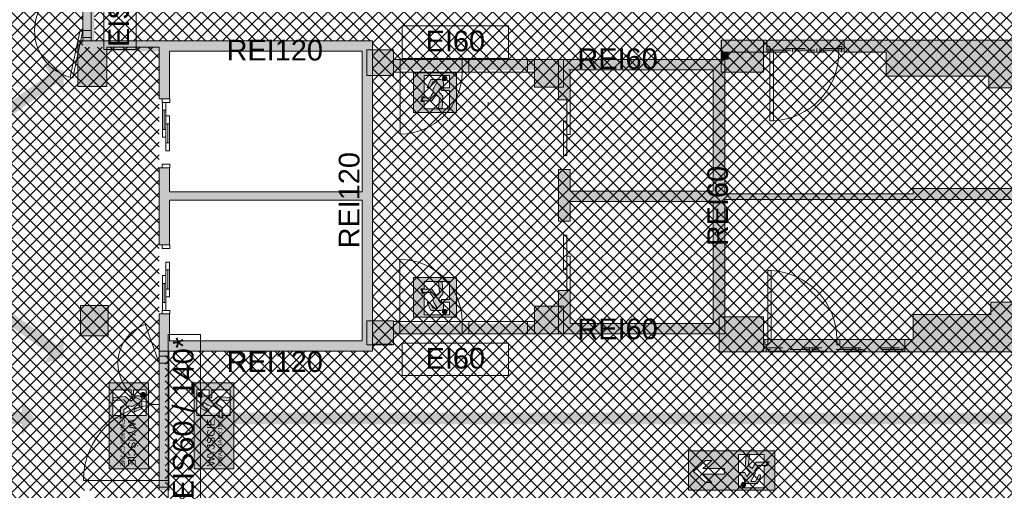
# Paper-space layout 'AP-08 STREFY POŻAROWE I EWAKUACJA - PIĘTRO 6' of a CAD drawing. Header units: millimetres. Extents: x 0 to 594, y 0 to 450.
# Tile 7 of 14: x 195 to 338, y 202 to 270. Entities that reach past the tile are written whole.
import ezdxf
from ezdxf.xclip import XClip

# ---------------------------------------------------------------- set-up
doc = ezdxf.new("R2010")
doc.units = ezdxf.units.MM
doc.header["$MEASUREMENT"] = 0
doc.header["$XCLIPFRAME"] = 0
doc.linetypes.add('PRZERYWANA', pattern=[5.64444, 2.82222, -2.82222])
for name, color, linetype, lineweight, true_color in [('A_ewakuacja_Nr_pióra__104', 7, 'Continuous', 5, 0x006532), ('A_ewakuacja_Nr_pióra__141', 7, 'Continuous', 5, 0xf2f7f7), ('A_podkład_Nr_pióra__254', 7, 'Continuous', 5, 0xfdfdfd), ('A_ppoż proj_Nr_pióra__104', 7, 'Continuous', 5, 0x006532), ('A_ppoż proj_Nr_pióra__31', 7, 'Continuous', 5, 0xfecb65), ('A_ppoż proj_Nr_pióra__71', 7, 'Continuous', 5, 0xcbfe65)]:
    doc.layers.add(name, color=color, linetype=linetype, lineweight=lineweight, true_color=true_color)
for name, color, linetype, lineweight in [('A_ewakuacja_Nr_pióra__4', 94, 'Continuous', 18), ('A_podkład_Nr_pióra__2', 8, 'Continuous', 13), ('A_ppoż proj_Nr_pióra__1', 7, 'Continuous', 20), ('A_ppoż proj_Nr_pióra__3', 30, 'Continuous', 13), ('A_ppoż proj_Nr_pióra__4', 94, 'Continuous', 18), ('A_ppoż proj_Nr_pióra__81', 2, 'Continuous', 5)]:
    doc.layers.add(name, color=color, linetype=linetype, lineweight=lineweight)
doc.layers.add('A_podrys', color=7, linetype='Continuous')
doc.styles.add('STYL_AUTOMATYCZNY_1', font='arial.ttf')
pattern_1 = [(45, (-1569.2778, -182.9554), (-0.9192388, 0.9192388), []), (135, (-1569.2778, -182.9554), (0.9192388, 0.9192388), [])]

# ---------------------------------------------------------------- blocks, each defined once
blk = doc.blocks.new('Rysunek_1_1', base_point=(-1569.28, -182.96))
at = {"layer": 'A_ewakuacja_Nr_pióra__104', "linetype": 'Continuous', "lineweight": 0, "true_color": 0x004c26}
h = blk.add_hatch(color=118, dxfattribs=at)
h.paths.add_polyline_path([(258.43, 262.23), (252.18, 262.23), (252.18, 256.48), (258.43, 256.48)])
h.paths.add_polyline_path([(256.23, 259.67), (257.42, 259.67), (257.42, 257.04), (253.71, 257.04), (253.71, 258.09), (253.27, 258.09), (253.45, 258.75), (253.71, 258.75), (253.71, 261.87), (257.43, 261.87), (257.43, 260.05), (256.54, 260.05), (256.54, 260.85, 0.414214), (256.13, 261.26), (254.7, 261.26), (254.19, 260.11), (254.59, 260.11), (254.98, 260.94), (255.64, 260.94), (255.15, 260.09), (255.05, 259.92, 0.230447), (255.09, 259.42), (254.54, 258.64), (253.55, 258.64), (253.42, 258.17), (254.85, 258.17), (255.45, 259.07), (255.97, 258.62), (255.83, 257.08), (256.32, 257.08), (256.45, 258.84), (255.77, 259.64), (256.23, 260.27)], flags=0)
for points in [[(256.61, 261.73, 1), (256.82, 261.11, 1)], [(256.61, 227.29, 1), (256.82, 227.91, 1)], [(213.28, 215.44, 1), (212.66, 215.65, 1)], [(220.89, 215.44, 1), (221.52, 215.65, 1)], [(300.33, 202.34, 1), (299.74, 202.63, 1)]]:
    blk.add_hatch(color=118, dxfattribs=at).paths.add_polyline_path(points)
h = blk.add_hatch(color=118, dxfattribs=at)
h.paths.add_polyline_path([(258.43, 226.79), (258.43, 232.54), (252.18, 232.54), (252.18, 226.79)])
h.paths.add_polyline_path([(256.23, 229.35), (256.23, 228.75), (255.77, 229.38), (256.45, 230.18), (256.32, 231.94), (255.83, 231.94), (255.97, 230.4), (255.45, 229.95), (254.85, 230.85), (253.42, 230.85), (253.55, 230.38), (254.54, 230.38), (255.09, 229.6, 0.230447), (255.05, 229.1), (255.15, 228.93), (255.64, 228.08), (254.98, 228.08), (254.59, 228.91), (254.19, 228.91), (254.7, 227.76), (256.13, 227.76, 0.414214), (256.54, 228.17), (256.54, 228.97), (257.43, 228.97), (257.43, 227.15), (253.71, 227.15), (253.71, 230.27), (253.45, 230.27), (253.27, 230.93), (253.71, 230.93), (253.71, 231.98), (257.42, 231.98), (257.42, 229.35)], flags=0)
h = blk.add_hatch(color=118, dxfattribs=at)
h.paths.add_polyline_path([(213.78, 217.26), (208.03, 217.26), (208.03, 204.77), (213.78, 204.77)])
h.paths.add_polyline_path([(211.22, 215.07), (211.82, 215.07), (211.19, 214.6), (210.39, 215.28), (208.63, 215.15), (208.63, 214.67), (210.17, 214.81), (210.62, 214.28), (209.72, 213.69), (209.72, 212.26), (210.19, 212.38), (210.19, 213.37), (210.97, 213.93, 0.230447), (211.47, 213.89), (211.64, 213.99), (212.49, 214.47), (212.49, 213.81), (211.66, 213.42), (211.66, 213.02), (212.81, 213.53), (212.81, 214.96, 0.414214), (212.4, 215.37), (211.6, 215.37), (211.6, 216.26), (213.42, 216.26), (213.42, 212.55), (210.3, 212.55), (210.3, 212.28), (209.64, 212.11), (209.64, 212.55), (208.59, 212.55), (208.59, 216.26), (211.22, 216.26)], flags=0)
h = blk.add_hatch(color=118, dxfattribs=at)
h.paths.add_polyline_path([(220.4, 217.26), (220.4, 204.77), (226.14, 204.77), (226.14, 217.26)])
h.paths.add_polyline_path([(222.96, 215.07), (222.96, 216.26), (225.58, 216.26), (225.58, 212.55), (224.53, 212.55), (224.53, 212.11), (223.88, 212.28), (223.88, 212.55), (220.75, 212.55), (220.75, 216.26), (222.57, 216.26), (222.57, 215.37), (221.78, 215.37, 0.414214), (221.36, 214.96), (221.36, 213.53), (222.52, 213.02), (222.52, 213.42), (221.69, 213.81), (221.69, 214.47), (222.53, 213.99), (222.71, 213.89, 0.230447), (223.2, 213.93), (223.99, 213.37), (223.99, 212.38), (224.46, 212.26), (224.46, 213.69), (223.55, 214.28), (224, 214.81), (225.55, 214.67), (225.55, 215.15), (223.79, 215.28), (222.99, 214.6), (222.35, 215.07)], flags=0)
h = blk.add_hatch(color=118, dxfattribs=at)
h.paths.add_polyline_path([(304.57, 207.42), (292.07, 207.42), (292.07, 201.68), (304.57, 201.68)])
h.paths.add_polyline_path([(299.32, 202.03), (299.32, 203.86), (299.77, 203.86), (300.21, 203.06, 0.414214), (300.62, 202.65), (302.05, 202.65), (302.49, 203.65, 1.14772), (302.16, 203.8), (301.77, 202.97), (301.11, 202.97), (301.6, 203.82), (301.7, 203.99, 0.230447), (301.66, 204.49), (302.21, 205.27), (303.2, 205.27, 0.304489), (303.55, 205.74), (301.9, 205.74), (301.3, 204.83), (300.78, 205.29), (300.92, 206.83), (300.43, 206.83), (300.3, 205.07), (300.98, 204.27), (300.52, 203.64), (300.22, 204.24), (299.32, 204.24), (299.32, 206.87), (303.04, 206.87), (303.04, 205.82), (303.77, 205.82, -0.24241), (303.3, 205.16), (303.04, 205.16), (303.04, 202.03)], flags=0)
h.paths.add_polyline_path([(297.27, 204.01), (294.15, 204.01), (295.45, 202.81), (294.52, 202.81), (292.77, 204.4), (294.52, 206), (295.43, 206), (294.15, 204.82), (297.27, 204.82)], flags=0)
at = {"layer": 'A_podkład_Nr_pióra__254', "linetype": 'Continuous', "lineweight": 5, "true_color": 0xfdfdfd}
for points in [[(203.52, 266.07), (203.52, 260.27), (207.72, 260.27), (207.72, 265.97), (215.32, 265.97), (215.32, 258.47), (216.82, 258.47), (216.82, 265.37), (244.72, 265.37), (244.72, 244.97), (216.82, 244.97), (216.82, 248.47), (215.32, 248.47), (215.32, 237.27), (216.82, 237.27), (216.82, 243.77), (244.72, 243.77), (244.72, 223.37), (216.82, 223.37), (216.82, 227.27), (215.32, 227.27), (215.32, 221.87), (246.22, 221.87), (246.22, 222.77), (249.27, 222.77), (249.27, 226.27), (246.22, 226.27), (246.22, 261.87), (249.28, 261.87), (249.28, 265.57), (246.22, 265.57), (246.22, 266.87), (215.32, 266.87), (203.52, 266.87)], [(273.92, 264.17), (269.73, 264.17), (269.73, 260.17), (273.22, 260.17), (273.22, 258.32), (274.92, 258.32), (274.92, 262.67), (295.62, 262.67), (295.62, 245.07), (274.92, 245.07), (274.92, 248.2), (273.22, 248.2), (273.22, 240.74), (274.92, 240.74), (274.92, 243.57), (295.62, 243.57), (295.62, 225.87), (274.92, 225.87), (274.92, 230.65), (273.22, 230.65), (273.22, 228.37), (269.72, 228.37), (269.72, 224.37), (273.92, 224.37), (296.52, 224.37), (296.52, 221.77), (302.92, 221.77), (302.92, 226.87), (297.32, 226.87), (297.32, 243.87), (324.62, 243.87), (340.42, 243.87), (343.92, 243.87), (343.92, 228.97), (335.92, 228.97), (335.92, 227.17), (324.62, 227.17), (324.62, 223.57), (323.42, 223.57), (323.42, 221.77), (324.62, 221.77), (335.92, 221.77), (344.72, 221.77), (372.52, 221.77), (372.52, 229.97), (370.32, 229.97), (370.32, 226.97), (361.82, 226.97), (361.82, 240.57), (364.32, 240.57), (370.32, 240.57), (370.32, 237.87), (372.52, 237.87), (372.52, 241.57), (372.52, 248.17), (370.52, 248.17), (370.52, 241.77), (364.32, 241.77), (364.32, 243.77), (360.02, 243.77), (359.62, 243.77), (359.62, 241.77), (360.02, 241.77), (360.02, 240.57), (360.02, 226.97), (345.52, 226.97), (345.52, 237.77), (348.32, 237.77), (348.32, 244.37), (345.52, 244.37), (345.52, 260.08), (345.52, 261.87), (359.72, 261.87), (359.72, 261.77), (360.02, 261.77), (360.02, 257.47), (361.22, 257.47), (361.22, 261.77), (370.52, 261.77), (370.52, 257.07), (372.52, 257.07), (372.52, 266.97), (370.52, 266.97), (370.52, 262.67), (360.92, 262.67), (360.92, 265.17), (360.92, 266.97), (359.72, 266.97), (345.52, 266.97), (320.72, 266.97), (314.62, 266.97), (314.62, 265.27), (320.72, 265.27), (320.72, 261.77), (335.62, 261.77), (335.62, 260.08), (343.92, 260.08), (343.92, 249.97), (340.42, 249.97), (340.42, 245.47), (324.62, 245.47), (324.62, 244.67), (297.32, 244.67), (297.32, 262.37), (302.92, 262.37), (302.92, 265.27), (303.42, 265.27), (303.42, 266.97), (302.92, 266.97), (296.82, 266.97), (296.82, 264.17)], [(203.92, 228.47), (203.92, 224.07), (207.92, 224.07), (207.92, 228.47)]]:
    blk.add_hatch(color=7, dxfattribs=at).paths.add_polyline_path(points)
at = {"layer": 'A_ppoż proj_Nr_pióra__104', "linetype": 'Continuous', "lineweight": 5, "true_color": 0x006532}
for points in [[(189.44, 254.94), (190.43, 253.56), (200.46, 260.77), (201.49, 259.34), (201.43, 262.52), (198.44, 263.59), (199.47, 262.15)], [(189.44, 228.6), (199.47, 221.39), (198.44, 219.96), (201.43, 221.03), (201.49, 224.21), (200.46, 222.77), (190.43, 229.98)], [(176.18, 211.32), (195.39, 211.32), (195.39, 209.55), (197.19, 212.17), (195.39, 214.78), (195.39, 213.02), (176.18, 213.02)], [(222.39, 209.49), (222.39, 211.26), (452.3, 211.26), (452.3, 209.49), (454.11, 212.11), (452.3, 214.73), (452.3, 212.96), (222.39, 212.96), (222.39, 214.73), (220.59, 212.11)]]:
    blk.add_hatch(color=128, dxfattribs=at).paths.add_polyline_path(points)
at = {"layer": 'A_ppoż proj_Nr_pióra__3', "linetype": 'Continuous', "lineweight": 0, "true_color": 0x3f2000}
for points in [[(204.22, 355.07), (204.22, 265.37), (205.92, 265.37), (205.92, 355.07)], [(244.72, 266.87), (205.92, 266.87), (205.92, 265.37), (244.72, 265.37)], [(244.72, 266.87), (244.72, 221.87), (246.22, 221.87), (246.22, 266.87)], [(244.72, 223.37), (215.32, 223.37), (215.32, 221.87), (244.72, 221.87)], [(215.32, 221.87), (215.32, 201.67), (216.82, 201.67), (216.82, 221.87)]]:
    blk.add_hatch(color=38, dxfattribs=at).paths.add_polyline_path(points)
at = {"layer": 'A_ppoż proj_Nr_pióra__31', "linetype": 'Continuous', "lineweight": 5, "true_color": 0xfecb65}
h = blk.add_hatch(dxfattribs=at)
h.set_pattern_fill('bloczki_betonowe_0001', color=31, style=0, pattern_type=2)
h.set_pattern_definition(pattern_1)
h.paths.add_polyline_path([(205.72, 136.57), (533.82, 136.57), (533.82, 224.47), (468.82, 224.47), (468.82, 263.97), (533.82, 263.97), (533.82, 286.87), (533.32, 286.87), (533.32, 351.77), (205.92, 351.77), (205.92, 266.87), (246.22, 266.87), (246.22, 221.87), (216.17, 221.87), (216.17, 201.67), (205.72, 201.67)])
at = {"layer": 'A_ppoż proj_Nr_pióra__4', "linetype": 'Continuous', "lineweight": 0, "true_color": 0x002000}
for points in [[(295.62, 262.67), (295.62, 264.17), (246.22, 264.17), (246.22, 262.67)], [(295.62, 264.17), (295.62, 224.37), (297.32, 224.37), (297.32, 264.17)], [(295.62, 225.87), (246.22, 225.87), (246.22, 224.37), (295.62, 224.37)]]:
    blk.add_hatch(color=98, dxfattribs=at).paths.add_polyline_path(points)
at = {"layer": 'A_ppoż proj_Nr_pióra__71', "linetype": 'Continuous', "lineweight": 5, "true_color": 0xcbfe65}
h = blk.add_hatch(dxfattribs=at)
h.set_pattern_fill('bloczki_betonowe_0001', color=71, style=0, pattern_type=2)
h.set_pattern_definition(pattern_1)
h.paths.add_polyline_path([(76.12, 224.07), (76.12, 136.57), (204.02, 136.57), (204.02, 201.67), (215.32, 201.67), (215.32, 265.97), (204.22, 265.97), (204.22, 355.07), (210.97, 355.07), (210.97, 439.37), (172.83, 439.37), (172.83, 351.77), (76.12, 351.77), (76.12, 264.27), (142.83, 264.27), (142.83, 260.28), (165.57, 260.28), (165.57, 228.55), (144.19, 228.55), (144.19, 224.07)])
at = {"layer": 'A_ppoż proj_Nr_pióra__81', "linetype": 'Continuous', "lineweight": 0, "true_color": 0x3f3f00}
for points in [[(296.82, 266.97), (296.82, 265.27), (372.52, 265.27), (372.52, 266.97)], [(296.84, 264.17), (297.89, 264.17), (297.89, 265.27), (296.84, 265.27)], [(296.52, 223.57), (298.34, 223.57), (298.34, 224.37), (296.52, 224.37)], [(296.52, 221.77), (370.52, 221.77), (370.52, 223.57), (296.52, 223.57)]]:
    blk.add_hatch(color=48, dxfattribs=at).paths.add_polyline_path(points)
at = {"layer": 'A_ewakuacja_Nr_pióra__4', "color": 94, "linetype": 'Continuous', "lineweight": 18, "flags": 128}
for points in [[(258.43, 256.48), (252.18, 256.48), (252.18, 262.23), (258.43, 262.23)], [(258.43, 262.23), (258.43, 256.48)], [(258.43, 232.54), (252.18, 232.54), (252.18, 226.79), (258.43, 226.79)], [(258.43, 226.79), (258.43, 232.54)], [(208.03, 217.26), (208.03, 204.77), (213.78, 204.77), (213.78, 217.26)], [(213.78, 217.26), (208.03, 217.26)], [(226.14, 217.26), (226.14, 204.77), (220.4, 204.77), (220.4, 217.26)], [(220.4, 217.26), (226.14, 217.26)]]:
    blk.add_lwpolyline(points, dxfattribs=at)
for points in [[(257.42, 257.04), (257.42, 259.67), (256.23, 259.67), (256.23, 260.27), (255.77, 259.64), (256.45, 258.84), (256.32, 257.08), (255.83, 257.08), (255.97, 258.62), (255.45, 259.07), (254.85, 258.17), (253.42, 258.17), (253.55, 258.64), (254.54, 258.64), (255.09, 259.42, -0.230447), (255.05, 259.92), (255.15, 260.09), (255.64, 260.94), (254.98, 260.94), (254.59, 260.11), (254.19, 260.11), (254.7, 261.26), (256.13, 261.26, -0.414214), (256.54, 260.85), (256.54, 260.05), (257.43, 260.05), (257.43, 261.87), (253.71, 261.87), (253.71, 258.75), (253.45, 258.75), (253.27, 258.09), (253.71, 258.09), (253.71, 257.04)], [(257.42, 231.98), (257.42, 229.35), (256.23, 229.35), (256.23, 228.75), (255.77, 229.38), (256.45, 230.18), (256.32, 231.94), (255.83, 231.94), (255.97, 230.4), (255.45, 229.95), (254.85, 230.85), (253.42, 230.85), (253.55, 230.38), (254.54, 230.38), (255.09, 229.6, 0.230447), (255.05, 229.1), (255.15, 228.93), (255.64, 228.08), (254.98, 228.08), (254.59, 228.91), (254.19, 228.91), (254.7, 227.76), (256.13, 227.76, 0.414214), (256.54, 228.17), (256.54, 228.97), (257.43, 228.97), (257.43, 227.15), (253.71, 227.15), (253.71, 230.27), (253.45, 230.27), (253.27, 230.93), (253.71, 230.93), (253.71, 231.98)], [(208.59, 216.26), (211.22, 216.26), (211.22, 215.07), (211.82, 215.07), (211.19, 214.6), (210.39, 215.28), (208.63, 215.15), (208.63, 214.67), (210.17, 214.81), (210.62, 214.28), (209.72, 213.69), (209.72, 212.26), (210.19, 212.38), (210.19, 213.37), (210.97, 213.93, 0.230447), (211.47, 213.89), (211.64, 213.99), (212.49, 214.47), (212.49, 213.81), (211.66, 213.42), (211.66, 213.02), (212.81, 213.53), (212.81, 214.96, 0.414214), (212.4, 215.37), (211.6, 215.37), (211.6, 216.26), (213.42, 216.26), (213.42, 212.55), (210.3, 212.55), (210.3, 212.28), (209.64, 212.11), (209.64, 212.55), (208.59, 212.55)], [(225.58, 216.26), (222.96, 216.26), (222.96, 215.07), (222.35, 215.07), (222.99, 214.6), (223.79, 215.28), (225.55, 215.15), (225.55, 214.67), (224, 214.81), (223.55, 214.28), (224.46, 213.69), (224.46, 212.26), (223.99, 212.38), (223.99, 213.37), (223.2, 213.93, -0.230447), (222.71, 213.89), (222.53, 213.99), (221.69, 214.47), (221.69, 213.81), (222.52, 213.42), (222.52, 213.02), (221.36, 213.53), (221.36, 214.96, -0.414214), (221.78, 215.37), (222.57, 215.37), (222.57, 216.26), (220.75, 216.26), (220.75, 212.55), (223.88, 212.55), (223.88, 212.28), (224.53, 212.11), (224.53, 212.55), (225.58, 212.55)], [(299.32, 206.87), (299.32, 204.24), (300.22, 204.24), (300.52, 203.64), (300.98, 204.27), (300.3, 205.07), (300.43, 206.83), (300.92, 206.83), (300.78, 205.29), (301.3, 204.83), (301.9, 205.74), (303.55, 205.74, -0.304489), (303.2, 205.27), (302.21, 205.27), (301.66, 204.49, -0.230447), (301.7, 203.99), (301.6, 203.82), (301.11, 202.97), (301.77, 202.97), (302.16, 203.8, -1.14772), (302.49, 203.65), (302.05, 202.65), (300.62, 202.65, -0.414214), (300.21, 203.06), (299.77, 203.86), (299.32, 203.86), (299.32, 202.03), (303.04, 202.03), (303.04, 205.16), (303.3, 205.16, 0.24241), (303.77, 205.82), (303.04, 205.82), (303.04, 206.87)]]:
    blk.add_lwpolyline(points, format="xyb", close=True, dxfattribs=at)
for points in [[(292.07, 201.68), (304.57, 201.68), (304.57, 207.42), (292.07, 207.42)], [(297.27, 204.82), (297.27, 204.01), (294.15, 204.01), (295.45, 202.81), (294.52, 202.81), (292.77, 204.4), (294.52, 206), (295.43, 206), (294.15, 204.82)]]:
    blk.add_lwpolyline(points, close=True, dxfattribs=at)
at = {"layer": 'A_ewakuacja_Nr_pióra__4', "color": 94, "linetype": 'Continuous', "lineweight": 18}
for centre in [(256.71, 261.42), (256.71, 227.6), (212.97, 215.55), (221.21, 215.55), (300.04, 202.49)]:
    blk.add_circle(centre, 0.328, dxfattribs=at)
at = {"layer": 'A_podkład_Nr_pióra__2', "color": 8, "linetype": 'Continuous', "lineweight": 13}
for p, q in [((204.22, 266.87), (204.22, 286.87)), ((205.42, 266.87), (205.42, 286.87)), ((203.83, 268.45), (202.4, 261.61)), ((203.83, 268.45), (204.22, 268.37)), ((204.22, 268.37), (202.79, 261.52)), ((205.42, 268.37), (204.22, 268.37)), ((205.42, 267.37), (204.22, 267.37)), ((246.22, 266.87), (203.52, 266.87)), ((203.52, 260.27), (203.52, 266.87)), ((207.72, 265.97), (215.32, 265.97)), ((215.32, 265.97), (215.32, 258.47)), ((246.22, 221.87), (246.22, 266.87)), ((303.44, 266.97), (296.82, 266.97)), ((296.82, 266.97), (296.82, 265.27)), ((296.84, 266.97), (296.84, 264.17)), ((303.42, 266.97), (303.42, 265.27)), ((303.87, 266.07), (303.42, 266.07)), ((303.62, 266.97), (361.72, 266.97)), ((303.87, 255.27), (303.87, 266.07)), ((313.87, 265.27), (313.87, 266.07)), ((313.87, 266.07), (314.32, 266.07)), ((314.32, 266.07), (314.32, 265.27)), ((314.62, 266.97), (314.62, 265.77)), ((216.82, 265.37), (244.72, 265.37)), ((216.82, 258.47), (216.82, 265.37)), ((244.72, 265.37), (244.72, 244.97)), ((269.73, 264.17), (249.28, 264.17)), ((250.23, 264.17), (250.23, 262.37)), ((259.23, 264.17), (259.23, 262.37)), ((260.23, 264.17), (260.23, 262.37)), ((268.73, 264.17), (268.73, 262.37)), ((297.32, 264.17), (270.02, 264.17)), ((273.22, 264.17), (273.22, 258.32)), ((296.82, 265.27), (303.62, 265.27)), ((297.32, 244.67), (297.32, 264.17)), ((304.37, 265.27), (304.37, 255.27)), ((314.62, 265.27), (320.72, 265.27)), ((320.72, 265.27), (320.72, 261.77)), ((249.28, 262.37), (269.73, 262.37)), ((250.23, 262.37), (250.23, 253.37)), ((274.72, 262.67), (295.62, 262.67)), ((274.92, 258.32), (274.92, 262.67)), ((295.62, 262.67), (295.62, 245.07)), ((320.72, 261.77), (335.62, 261.77)), ((335.62, 261.77), (335.62, 260.08)), ((335.62, 260.08), (343.92, 260.08)), ((215.32, 258.47), (216.86, 258.47)), ((215.72, 258.47), (215.72, 257.96)), ((216.86, 257.96), (216.86, 258.47)), ((215.72, 257.96), (216.86, 257.96)), ((215.78, 257.96), (215.78, 252.9)), ((216.29, 257.96), (216.29, 250.94)), ((263.02, 257.97), (263.02, 257.47)), ((273.22, 258.32), (274.92, 258.32)), ((274.42, 253.32), (274.42, 258.32)), ((274.42, 258.32), (274.92, 258.32)), ((274.92, 258.32), (274.92, 253.32)), ((215.78, 256.82), (216.29, 256.82)), ((216.04, 256.82), (216.04, 254.04)), ((216.8, 256), (216.29, 256)), ((216.8, 250.94), (216.8, 256)), ((216.29, 254.86), (216.8, 254.86)), ((216.54, 254.86), (216.54, 252.08)), ((274.42, 255.26), (273.92, 255.26)), ((273.92, 255.26), (273.92, 250.26)), ((274.42, 250.26), (274.42, 255.26)), ((303.87, 255.27), (304.37, 255.27)), ((215.78, 254.04), (216.29, 254.04)), ((215.78, 252.9), (216.29, 252.9)), ((274.92, 253.32), (274.42, 253.32)), ((216.29, 252.08), (216.8, 252.08)), ((216.29, 250.94), (216.8, 250.94)), ((274.42, 250.26), (273.92, 250.26)), ((215.32, 248.47), (216.86, 248.47)), ((215.32, 248.47), (215.32, 237.27)), ((215.72, 248.47), (215.72, 248.98)), ((215.72, 248.98), (216.86, 248.98)), ((216.82, 244.97), (216.82, 248.47)), ((216.86, 248.98), (216.86, 248.47)), ((273.22, 248.2), (274.92, 248.2)), ((273.22, 248.2), (273.22, 240.74)), ((274.92, 245.07), (274.92, 248.2)), ((244.72, 244.97), (216.82, 244.97)), ((295.62, 245.07), (274.92, 245.07)), ((324.62, 244.67), (297.32, 244.67)), ((340.42, 245.47), (324.62, 245.47)), ((324.62, 245.47), (324.62, 244.67)), ((216.82, 243.77), (244.72, 243.77)), ((216.82, 237.27), (216.82, 243.77)), ((244.72, 243.77), (244.72, 223.37)), ((274.92, 243.57), (295.62, 243.57)), ((274.92, 240.74), (274.92, 243.57)), ((295.62, 243.57), (295.62, 225.87)), ((297.32, 243.87), (343.92, 243.87)), ((297.32, 224.37), (297.32, 243.87)), ((273.22, 240.74), (274.92, 240.74)), ((273.92, 233.71), (273.92, 238.71)), ((274.42, 238.71), (273.92, 238.71)), ((274.42, 238.71), (274.42, 233.71)), ((215.32, 237.27), (216.86, 237.27)), ((215.72, 237.27), (215.72, 236.76)), ((216.86, 236.76), (216.86, 237.27)), ((215.72, 236.76), (216.86, 236.76)), ((274.92, 235.65), (274.42, 235.65)), ((274.42, 235.65), (274.42, 230.65)), ((274.92, 230.65), (274.92, 235.65)), ((216.29, 234.8), (216.29, 227.78)), ((216.29, 234.8), (216.8, 234.8)), ((216.8, 234.8), (216.8, 229.74)), ((250.22, 226.17), (250.22, 235.17)), ((215.78, 227.78), (215.78, 232.84)), ((215.78, 232.84), (216.29, 232.84)), ((216.29, 233.66), (216.8, 233.66)), ((216.54, 230.88), (216.54, 233.66)), ((274.42, 233.71), (273.92, 233.71)), ((303.57, 233.57), (303.57, 222.77)), ((303.57, 233.57), (304.07, 233.57)), ((304.07, 223.57), (304.07, 233.57)), ((215.78, 231.7), (216.29, 231.7)), ((216.04, 228.92), (216.04, 231.7)), ((216.29, 230.88), (216.8, 230.88)), ((273.22, 230.65), (274.92, 230.65)), ((273.22, 224.37), (273.22, 230.65)), ((274.42, 230.65), (274.92, 230.65)), ((274.92, 225.87), (274.92, 230.65)), ((215.78, 228.92), (216.29, 228.92)), ((216.8, 229.74), (216.29, 229.74)), ((343.92, 228.97), (335.92, 228.97)), ((335.92, 228.97), (335.92, 227.17)), ((215.32, 227.27), (216.86, 227.27)), ((215.32, 227.27), (215.32, 221.87)), ((215.72, 227.27), (215.72, 227.78)), ((215.72, 227.78), (216.86, 227.78)), ((216.82, 223.37), (216.82, 227.27)), ((216.86, 227.78), (216.86, 227.27)), ((335.92, 227.17), (324.62, 227.17)), ((324.62, 227.17), (324.62, 223.57)), ((215.32, 220.12), (213.27, 225.76)), ((249.27, 226.17), (269.72, 226.17)), ((250.22, 224.37), (250.22, 226.17)), ((259.22, 224.37), (259.22, 226.17)), ((260.22, 224.37), (260.22, 226.17)), ((268.72, 224.37), (268.72, 226.17)), ((295.62, 225.87), (274.92, 225.87)), ((269.72, 224.37), (249.27, 224.37)), ((273.22, 224.37), (297.32, 224.37)), ((296.52, 221.77), (296.52, 224.47)), ((244.72, 223.37), (216.82, 223.37)), ((249.02, 222.87), (246.22, 222.87)), ((324.62, 223.57), (302.92, 223.57)), ((302.92, 221.77), (302.92, 223.57)), ((303.12, 222.77), (303.12, 223.57)), ((303.57, 222.77), (303.12, 222.77)), ((313.57, 223.57), (313.57, 222.77)), ((313.57, 222.77), (314.02, 222.77)), ((314.02, 222.77), (314.02, 223.57)), ((323.42, 222.37), (323.42, 223.57)), ((246.22, 221.87), (215.32, 221.87)), ((215.32, 201.67), (215.32, 221.87)), ((216.72, 201.67), (216.72, 221.87)), ((296.52, 221.77), (372.52, 221.77)), ((323.42, 221.77), (323.42, 221.87)), ((216.72, 221.12), (215.32, 221.12)), ((216.72, 220.12), (215.32, 220.12)), ((215.32, 203.12), (204.32, 203.12)), ((216.72, 203.12), (215.32, 203.12)), ((216.72, 202.12), (215.32, 202.12))]:
    blk.add_line(p, q, dxfattribs=at)
at = {"layer": 'A_podkład_Nr_pióra__2', "color": 8, "linetype": 'PRZERYWANA', "lineweight": 13}
for p, q in [((314.62, 265.77), (303.62, 265.77)), ((303.62, 265.77), (303.62, 265.27)), ((304.02, 265.77), (304.02, 265.27)), ((307.15, 265.77), (307.15, 265.27)), ((307.55, 265.77), (307.55, 265.27)), ((310.69, 265.77), (310.69, 265.27)), ((311.09, 265.77), (311.09, 265.27)), ((314.22, 265.77), (314.22, 265.27)), ((314.62, 265.27), (314.62, 265.77)), ((303.62, 265.27), (314.62, 265.27)), ((304.02, 265.52), (307.15, 265.52)), ((307.55, 265.52), (310.69, 265.52)), ((311.09, 265.52), (314.22, 265.52)), ((302.92, 222.37), (323.42, 222.37)), ((323.42, 221.87), (302.92, 221.87)), ((303.32, 222.37), (303.32, 221.87)), ((309.62, 222.12), (303.32, 222.12)), ((309.62, 222.37), (309.62, 221.87)), ((310.02, 222.37), (310.02, 221.87)), ((316.32, 222.12), (310.02, 222.12)), ((316.32, 222.37), (316.32, 221.87)), ((316.72, 222.37), (316.72, 221.87)), ((323.02, 222.12), (316.72, 222.12)), ((323.02, 222.37), (323.02, 221.87)), ((323.42, 222.37), (323.42, 221.87))]:
    blk.add_line(p, q, dxfattribs=at)
at = {"layer": 'A_podkład_Nr_pióra__2', "color": 8, "linetype": 'Continuous', "lineweight": 13, "flags": 128}
blk.add_lwpolyline([(203.52, 266.07), (203.52, 260.27), (207.72, 260.27), (207.72, 265.97)], dxfattribs=at)
for points in [[(296.82, 266.97), (296.82, 262.37), (302.92, 262.37), (302.92, 266.97)], [(245.42, 265.57), (245.42, 261.87), (249.28, 261.87), (249.28, 265.57)], [(269.73, 264.17), (269.73, 260.17), (273.92, 260.17), (273.92, 264.17)], [(203.92, 228.47), (203.92, 224.07), (207.92, 224.07), (207.92, 228.47)], [(269.72, 228.37), (269.72, 224.37), (273.92, 224.37), (273.92, 228.37)], [(245.42, 226.27), (245.42, 222.77), (249.27, 222.77), (249.27, 226.27)], [(296.52, 226.87), (296.52, 221.77), (302.92, 221.77), (302.92, 226.87)]]:
    blk.add_lwpolyline(points, close=True, dxfattribs=at)
at = {"layer": 'A_podkład_Nr_pióra__2', "color": 8, "linetype": 'Continuous', "lineweight": 13}
for centre, radius, start, end in [((204.22, 268.37), 6.99, 90, 258.2364), ((303.87, 265.27), 10, 272.5451, 0), ((250.23, 262.37), 9, 270, 0), ((250.22, 226.17), 9, 0, 90), ((303.57, 223.57), 10, 0, 87.4549), ((215.32, 220.12), 6, 110, 270), ((215.32, 203.12), 11, 90, 180)]:
    blk.add_arc(centre, radius, start, end, dxfattribs=at)
at = {"layer": 'A_ppoż proj_Nr_pióra__1', "color": 7, "linetype": 'Continuous', "lineweight": 20}
for p, q in [((207.26, 289.87), (207.26, 265.64)), ((211.97, 265.64), (211.97, 289.87)), ((265.94, 269.06), (250.56, 269.06)), ((250.56, 269.06), (250.56, 264.35)), ((265.94, 264.35), (265.94, 269.06)), ((207.26, 265.64), (211.97, 265.64)), ((250.56, 264.35), (265.94, 264.35)), ((221.31, 224.27), (216.59, 224.27)), ((216.59, 224.27), (216.59, 200.04)), ((221.31, 200.04), (221.31, 224.27)), ((265.94, 223.03), (250.56, 223.03)), ((250.56, 223.03), (250.56, 218.32)), ((265.94, 218.32), (265.94, 223.03)), ((250.56, 218.32), (265.94, 218.32))]:
    blk.add_line(p, q, dxfattribs=at)
at = {"layer": 'A_ewakuacja_Nr_pióra__141', "color": 7, "linetype": 'Continuous', "lineweight": 5, "true_color": 0xf2f7f7, "attachment_point": 5, "style": 'STYL_AUTOMATYCZNY_1'}
for s, insert, char_height, rotation in [('\\A1;{\\pqc;\\fArial|b0|i0|c238|p0;\\W1.000000;EWAKUACYJNE}', (210.02, 208.59), 0.6454, 270), ('\\A1;{\\pqc;\\fArial|b0|i0|c238|p0;\\W1.000000;WYJŚCIE}', (211.35, 208.59), 1.1, 270), ('\\A1;{\\pqc;\\fArial|b0|i0|c238|p0;\\W1.000000;WYJŚCIE}', (222.82, 208.59), 1.1, 90), ('\\A1;{\\pqc;\\fArial|b0|i0|c238|p0;\\W1.000000;EWAKUACYJNE}', (224.15, 208.59), 0.6454, 90)]:
    blk.add_mtext(s, dxfattribs=dict(at, insert=insert, char_height=char_height, rotation=rotation))
at = {"layer": 'A_ppoż proj_Nr_pióra__1', "color": 7, "linetype": 'Continuous', "lineweight": 20, "char_height": 3, "attachment_point": 5, "rotation": 90, "style": 'STYL_AUTOMATYCZNY_1'}
for s, insert in [('\\A1;{\\pqc;\\fArial|b0|i0|c238|p0;\\W1.000000;EIS60 / 140*}', (209.47, 277.75)), ('\\A1;{\\pqc;\\fArial|b0|i0|c238|p0;\\W1.000000;REI120}', (242.87, 243.77)), ('\\A1;{\\pqc;\\fArial|b0|i0|c238|p0;\\W1.000000;REI60}', (296.31, 242.92)), ('\\A1;{\\pqc;\\fArial|b0|i0|c238|p0;\\W1.000000;EIS60 / 140*}', (218.81, 212.15))]:
    blk.add_mtext(s, dxfattribs=dict(at, insert=insert))
at = {"layer": 'A_ppoż proj_Nr_pióra__1', "color": 7, "linetype": 'Continuous', "lineweight": 20, "char_height": 3, "attachment_point": 5, "style": 'STYL_AUTOMATYCZNY_1'}
for s, insert in [('\\A1;{\\pqc;\\fArial|b0|i0|c238|p0;\\W1.000000;REI120}', (232.07, 265.52)), ('\\A1;{\\pqc;\\fArial|b0|i0|c238|p0;\\W1.000000;EI60}', (258.25, 266.85)), ('\\A1;{\\pqc;\\fArial|b0|i0|c238|p0;\\W1.000000;REI60}', (281.78, 264.27)), ('\\A1;{\\pqc;\\fArial|b0|i0|c238|p0;\\W1.000000;REI60}', (281.78, 225.08)), ('\\A1;{\\pqc;\\fArial|b0|i0|c238|p0;\\W1.000000;REI120}', (232.07, 220.32)), ('\\A1;{\\pqc;\\fArial|b0|i0|c238|p0;\\W1.000000;EI60}', (258.25, 220.82))]:
    blk.add_mtext(s, dxfattribs=dict(at, insert=insert))

psp = doc.layouts.new('AP-08 STREFY POŻAROWE I EWAKUACJA - PIĘTRO 6')

# ---------------------------------------------------------------- block references
at = {"layer": 'A_podrys', "color": 37, "linetype": 'Continuous', "lineweight": 5, "true_color": 0x656532}
ref = psp.add_blockref('Rysunek_1_1', (-1569.28, -182.96), dxfattribs=at)
XClip(ref).set_block_clipping_path([(29.90003743, 88.3564149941), (559.0435101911, 445.1)])

doc.saveas('drawing.dxf')
